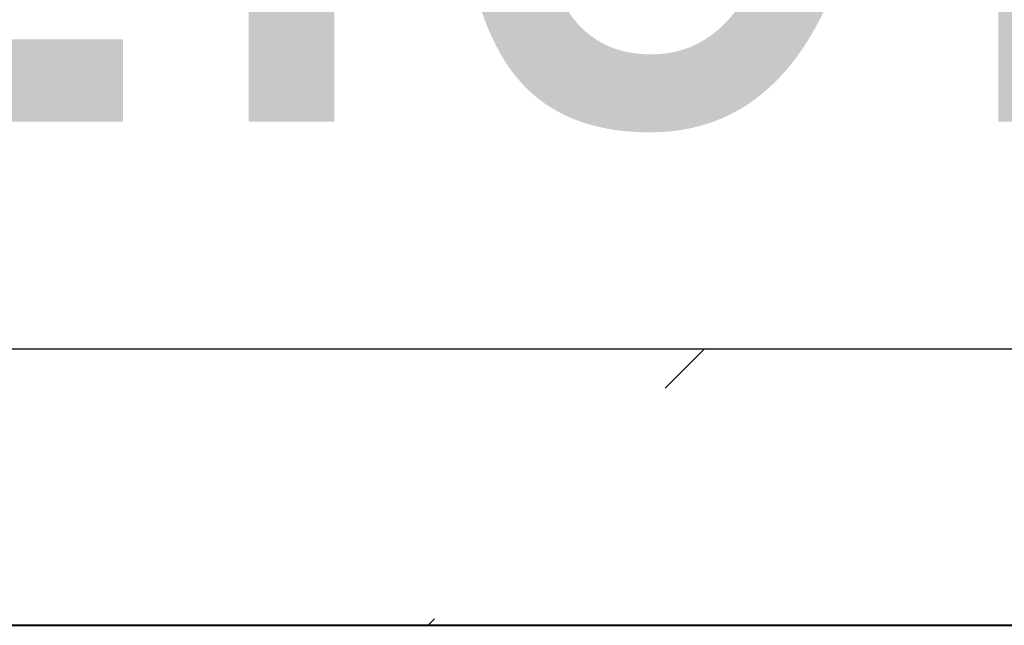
# Model space of a CAD drawing. Header units: millimetres. Extents: x 2069 to 83669, y 801 to 118701.
# Tile 7 of 145: x 9373 to 9699, y 45654 to 45854. Entities that reach past the tile are written whole.
import ezdxf
from ezdxf.enums import TextEntityAlignment as Align

# ---------------------------------------------------------------- set-up
doc = ezdxf.new("R2018")
doc.units = ezdxf.units.MM
doc.set_wipeout_variables(frame=1)
doc.layers.add('КИП_выноска', color=6, linetype='Continuous', lineweight=25)
doc.layers.add('Стены разрез', color=7, linetype='Continuous', lineweight=40)
doc.styles.add('Arial', font='arial.ttf', dxfattribs={"width": 0.85, "height": 350})
doc.styles.add('GOST 2.304', font='simplex.shx', dxfattribs={"width": 0.65, "oblique": 15})
doc.styles.get("Standard").update_dxf_attribs({"font": 'arial.ttf'})

# ---------------------------------------------------------------- blocks, each defined once
blk = doc.blocks.new('135_SLK_K1-2-3_KR_rvt-1-Оборудование_B2_-11_400__На лист секция 6_-11_400')
at = {"layer": 'Стены разрез', "lineweight": 9, "true_color": 0xaaaaaa}
h = blk.add_hatch(dxfattribs=at)
h.set_pattern_fill('FP_6', color=253, style=0, pattern_type=2)
h.set_pattern_definition([(45, (0, 0), (-314.308964, 314.308964), []), (45, (314.3, 0), (-314.308964, 314.308964), [555.625, -111.125, 3.353, -107.772])])
h.paths.add_polyline_path([(-13048559.66, -9245200.31), (-13048559.66, -9245000.31), (-13051109.66, -9245000.31), (-13051109.66, -9245200.31)])
at = {"layer": 'Стены разрез', "color": 253, "true_color": 0xaaaaaa}
blk.add_line((-13051109.66, -9245200.31), (-13048559.66, -9245200.31), dxfattribs=at)
blk = doc.blocks.new('A$C946fac60')
at = {"lineweight": 5}
blk.add_blockref('135_SLK_K1-2-3_KR_rvt-1-Оборудование_B2_-11_400__На лист секция 6_-11_400', (13055312.4, 9268031.88), dxfattribs=at)
blk = doc.blocks.new('*U216')
at = {"color": 0, "linetype": 'Continuous', "lineweight": 30, "ltscale": 75, "width": 0.85, "flags": 104}
blk.add_attdef('ПРИМЕЧАНИЕ_1', text='', height=2.5, dxfattribs=at).set_placement((8, 3.6106), align=Align.BOTTOM_CENTER)
at = {"color": 0, "lineweight": 30, "style": 'GOST 2.304', "width": 0.85}
for tag, p in [('ИМЯ_КАБЕЛЯ_2', (8, -7.5)), ('ИМЯ_КАБЕЛЯ_3', (8, -12.5)), ('ИМЯ_КАБЕЛЯ_4', (8, -17.5)), ('ИМЯ_КАБЕЛЯ_5', (8, -22.5)), ('ИМЯ_КАБЕЛЯ_6', (8, -27.5)), ('ИМЯ_КАБЕЛЯ_7', (8, -32.5)), ('ИМЯ_КАБЕЛЯ_8', (8, -37.5)), ('ИМЯ_КАБЕЛЯ_9', (8, -42.5))]:
    blk.add_attdef(tag, text='', height=2.5, dxfattribs=at).set_placement(p, align=Align.BOTTOM_CENTER)
at = {"color": 0, "lineweight": 30, "width": 0.85, "flags": 104}
blk.add_attdef('ПРИМЕЧАНИЕ_2', text='', height=2.5, dxfattribs=at).set_placement((8, -7.5301), align=Align.BOTTOM_CENTER)
at = {"linetype": 'Continuous'}
blk.add_wipeout([(0, 2.5), (16, 2.5), (16, -2.5), (0, -2.5)], dxfattribs=at)
at = {"color": 0, "linetype": 'Continuous'}
blk.add_lwpolyline([(0, -2.5), (16, -2.5), (16, 2.5), (0, 2.5)], close=True, dxfattribs=at)
at = {"color": 0, "lineweight": 30, "style": 'GOST 2.304', "width": 0.85}
blk.add_attdef('ИМЯ_КАБЕЛЯ_1', text='', height=2.5, dxfattribs=at).set_placement((8, -2.5), align=Align.BOTTOM_CENTER)

msp = doc.modelspace()

# ---------------------------------------------------------------- block references
msp.add_blockref('A$C946fac60', (2954.29, 22822.32))

# ---------------------------------------------------------------- next in the draw order: block references
at = {"layer": 'КИП_выноска'}
ref = msp.add_blockref('*U216', (8605.52, 46494.22), dxfattribs=dict(at, xscale=100, yscale=100, zscale=100))
lines = msp.add_mtext('\\W0.8500;', dxfattribs={"layer": '0', "color": 0, "lineweight": 30, "insert": (9405.52, 45741.21), "char_height": 2.5, "attachment_point": 1})
ref.add_attrib('ПРИМЕЧАНИЕ_2', '', (9405.52, 45741.21), dxfattribs={"flags": 104}).embed_mtext(lines)

# ---------------------------------------------------------------- next in the draw order: block references
ref = msp.add_blockref('*U216', (8605.52, 45995.24), dxfattribs=dict(at, xscale=100, yscale=100, zscale=100))
ref.add_attrib('ИМЯ_КАБЕЛЯ_1', 'LS1.9.3', dxfattribs={"layer": '0', "color": 0, "lineweight": 30, "height": 250, "style": 'Arial', "width": 0.85}).set_placement((9405.52, 45745.24), align=Align.BOTTOM_CENTER)

doc.saveas('drawing.dxf')
